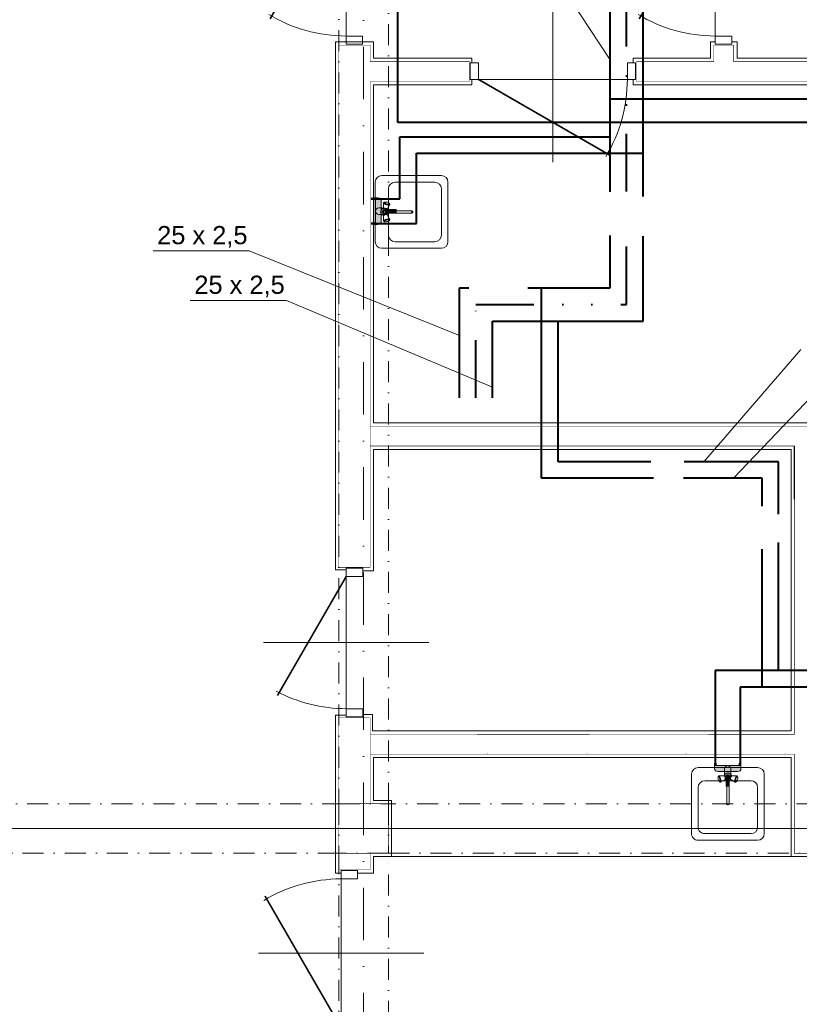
# Model space of a CAD drawing. Extents: x 4615668 to 9294084, y 16339 to 10688993.
# Tile 236 of 256: x 4725175 to 4725646, y 5339726 to 5340322. Entities that reach past the tile are written whole.
import ezdxf
from ezdxf.enums import TextEntityAlignment as Align
from ezdxf.lldxf.tags import DXFTag

# ---------------------------------------------------------------- set-up
doc = ezdxf.new("R2010")
doc.units = 0
doc.header["$MEASUREMENT"] = 0
doc.linetypes.add('DASHDOT', pattern=[25.4, 12.7, -6.35, 0, -6.35])
doc.linetypes.add('DIVIDE', pattern=[1.25, 0.5, -0.25, 0, -0.25, 0, -0.25])
for name, color, linetype, lineweight in [('_T_w-k_Tr_cwc', 31, 'DIVIDE', 40), ('_T_w-k_Tr_cwu', 20, 'DASHDOT', 40), ('_T_w-k_Tr_zw', 150, 'Continuous', 40), ('Osie', 175, 'DASHDOT', 9), ('Wymiar', 7, 'Continuous', 9), ('WYPOSAŻENIE', 223, 'Continuous', 9)]:
    doc.layers.add(name, color=color, linetype=linetype, lineweight=lineweight)
doc.layers.add('IS_Działka (Widok 2D i 3D)', color=7, linetype='Continuous', lineweight=5, true_color=0x000000)
doc.layers.add('IS_Odbiornik2', color=7, linetype='Continuous', lineweight=5, true_color=0x000000)
doc.layers.add('MURY', color=7, linetype='Continuous')
doc.layers.add('STOLARKA', color=4, linetype='Continuous')
doc.styles.add('Arial_____', font='arial.ttf')
tags = doc.linetypes.add('DASH', pattern=[15, 10, -5]).pattern_tags.tags
tags[6:7] = [DXFTag(74, 4), DXFTag(75, 0), DXFTag(340, '0'), DXFTag(46, 0.0), DXFTag(50, 0.0), DXFTag(44, 0.0), DXFTag(45, 0.0)]
tags[4:5] = [DXFTag(74, 4), DXFTag(75, 0), DXFTag(340, '0'), DXFTag(46, 0.0), DXFTag(50, 0.0), DXFTag(44, 0.0), DXFTag(45, 0.0)]

# ---------------------------------------------------------------- blocks, each defined once
blk = doc.blocks.new('G$C61CBF25F')
at = {"layer": 'Osie', "lineweight": 0, "ltscale": 2.5}
for p, q in [((855, 0), (855, 1880)), ((1525, 640), (-5, 640))]:
    blk.add_line(p, q, dxfattribs=at)
blk = doc.blocks.new('G$C8361AC1F')
at = {"layer": 'STOLARKA', "color": 252, "linetype": 'Continuous', "lineweight": 0}
for p, q in [((50, 100), (50, 0)), ((5, 50), (95, 50))]:
    blk.add_line(p, q, dxfattribs=at)
at = {"layer": 'STOLARKA', "color": 252, "linetype": 'Continuous', "lineweight": 0, "const_width": 1}
blk.add_lwpolyline([(95, 50), (15.33, 96)], dxfattribs=at)
at = {"layer": 'STOLARKA', "color": 252, "linetype": 'Continuous', "lineweight": 0}
for points in [[(5, 40), (5, 50), (0, 50), (0, 40)], [(95, 40), (95, 50), (100, 50), (100, 40)]]:
    blk.add_lwpolyline(points, close=True, dxfattribs=at)
blk.add_arc((95, 50), 90, 148.72666, 180, dxfattribs=at)
blk = doc.blocks.new('G$CF45FC2ED')
at = {"layer": 'STOLARKA', "color": 252, "linetype": 'Continuous', "lineweight": 0}
for p, q in [((45, 100), (45, 0)), ((85, 50), (5, 50))]:
    blk.add_line(p, q, dxfattribs=at)
at = {"layer": 'STOLARKA', "color": 252, "linetype": 'Continuous', "lineweight": 0, "const_width": 1}
blk.add_lwpolyline([(5, 50), (77.06, 91.6)], dxfattribs=at)
at = {"layer": 'STOLARKA', "color": 252, "linetype": 'Continuous', "lineweight": 0}
for points in [[(5, 40), (5, 50), (0, 50), (0, 40)], [(85, 40), (85, 50), (90, 50), (90, 40)]]:
    blk.add_lwpolyline(points, close=True, dxfattribs=at)
blk.add_arc((-5, 50), 90, 0, 28.08979, dxfattribs=at)
blk = doc.blocks.new('G$C6E969633')
at = {"layer": 'MURY', "ltscale": 40}
blk.add_line((1157.18, 839.26), (1157.18, 871.39), dxfattribs=at)
at = {"layer": 'MURY', "linetype": 'DASH', "lineweight": 0}
for p, q in [((911.68, 685), (911.68, 685.12)), ((971.68, 685), (971.68, 685.12)), ((1031.68, 685), (1031.68, 685.12)), ((1091.68, 685), (1091.68, 685.12)), ((1151.68, 685), (1151.68, 685.12)), ((1157.19, 670.06), (1157.18, 670.06))]:
    blk.add_line(p, q, dxfattribs=at)
at = {"layer": 'MURY', "lineweight": 0, "ltscale": 5}
blk.add_line((1566.68, 640), (246.53, 640), dxfattribs=at)
at = {"layer": 'MURY', "lineweight": 0, "ltscale": 40}
blk.add_line((1155.18, 623), (913.61, 623), dxfattribs=at)
at = {"layer": 'MURY', "linetype": 'DASHDOT', "lineweight": 0}
for points in [[(881.68, 655), (911.68, 655), (911.68, 1225), (881.68, 1225)], [(881.68, 625), (361.68, 625), (361.68, 655), (881.68, 655)], [(911.68, 625), (1451.68, 625), (1451.68, 655), (911.68, 655)], [(881.68, 115), (911.68, 115), (911.68, 625), (881.68, 625)]]:
    blk.add_lwpolyline(points, close=True, dxfattribs=at)
at = {"layer": 'MURY', "lineweight": 0, "ltscale": 40}
for points in [[(896.11, 1116), (879.68, 1116), (879.68, 796.59), (886.18, 796.59)], [(962.11, 1106), (902.68, 1106), (902.68, 1116), (896.11, 1116)], [(1109.35, 1116), (1106.52, 1116), (1106.52, 1106), (1059.68, 1106)], [(1475.68, 1117.25), (1449.68, 1117.25), (1449.68, 1106), (1122.52, 1106), (1122.52, 1116), (1119.35, 1116)], [(962.11, 1106), (962.11, 1103.23)], [(1059.68, 1106), (1059.68, 1103.23)], [(962.11, 1093.23), (962.11, 1090), (902.68, 1090), (902.68, 885.39), (1449.68, 885.39), (1449.68, 990.35), (1475.68, 990.35)], [(1059.68, 1093.23), (1059.68, 1090), (1449.68, 1090), (1449.68, 1076.33), (1475.7, 1076.33)], [(896.18, 709), (902.11, 709), (902.11, 699), (1155.18, 699), (1155.18, 869.39), (902.68, 869.39), (902.68, 796), (896.18, 796)], [(883.02, 613), (879.68, 613), (879.68, 708.5), (886.18, 708.5)], [(1199.28, 625.83), (1199.28, 623), (1155.18, 623), (1155.18, 683), (902.61, 683), (902.61, 657), (913.61, 657), (913.61, 623), (902.68, 623), (902.68, 613), (893.02, 613)]]:
    blk.add_lwpolyline(points, dxfattribs=at)
at = {"layer": 'MURY', "ltscale": 40}
blk.add_lwpolyline([(900.68, 696.63, 0.3, 0.3, 0), (1157.18, 697, 0.3, 0.3, 0), (1157.18, 871.39, 0.3, 0.3, 0), (900.68, 871.39, 0.3, 0.3, 0), (900.68, 798, 0.3, 0.3, 0), (881.68, 798, 0.3, 0.3, 0), (881.68, 1114, 0.3, 0.3, 0), (900.68, 1114, 0.3, 0.3, 0), (900.68, 1104, 0.3, 0.3, 0), (960.68, 1104, 0.3, 0.3, 0), (960.68, 1092, 0.3, 0.3, 0), (900.68, 1092, 0.3, 0.3, 0), (900.68, 797.93, 0.3, 0, 0)], format="xyseb", dxfattribs=at)
at = {"layer": 'MURY', "ltscale": 40, "const_width": 0.3}
for points in [[(1451.68, 1104), (1120.52, 1104), (1120.52, 1114), (1108.52, 1114), (1108.52, 1104), (1061.68, 1104), (1061.68, 1092), (1451.68, 1092)], [(1481.68, 988.35), (1451.75, 988.35), (1451.68, 883.39), (900.68, 883.39), (900.68, 1092)], [(900.68, 685), (1157.18, 685), (1157.18, 625), (1197.28, 625)], [(900.68, 707), (881.68, 707), (881.68, 655), (900.68, 655), (900.68, 707)], [(900.68, 625), (900.68, 615), (881.68, 615), (881.68, 625)]]:
    blk.add_lwpolyline(points, dxfattribs=at)
blk.add_lwpolyline([(881.68, 625), (911.68, 625), (911.68, 655), (881.68, 655)], close=True, dxfattribs=at)
at = {"layer": 'MURY', "lineweight": 0, "ltscale": 40}
blk.add_blockref('G$C61CBF25F', (41.68, 0), dxfattribs=at)
at = {"layer": 'MURY', "color": 251, "lineweight": 0, "ltscale": 40}
for p, rotation in [((936.11, 1114.5), 90.00000000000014), ((1159.35, 1114.5), 89.9999999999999), ((1061.18, 1143.23), 180)]:
    blk.add_blockref('G$C8361AC1F', p, dxfattribs=dict(at, rotation=rotation))
at = {"layer": 'MURY', "color": 251, "lineweight": 0, "ltscale": 40, "xscale": -1}
for name, p, rotation in [('G$CF45FC2ED', (936.18, 797.5), 89.99999999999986), ('G$C8361AC1F', (933.02, 614.5), 89.9999999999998)]:
    blk.add_blockref(name, p, dxfattribs=dict(at, rotation=rotation))
blk = doc.blocks.new('SINK_1BOWL_65_10')
at = {"color": 0, "linetype": 'Continuous'}
for p, q in [((50, 55), (5, 55)), ((0, 50), (0, 5)), ((45, 45), (10, 45)), ((20.02, 47.67), (20.01, 47.21)), ((20.01, 47.21), (20.07, 46.65)), ((20.12, 47.99), (20.02, 47.67)), ((20.07, 46.65), (20.2, 46.04)), ((20.41, 48.56), (20.12, 47.99)), ((20.28, 48.13), (20.12, 47.99)), ((20.2, 46.04), (20.39, 45.45)), ((20.49, 48.09), (20.28, 48.13)), ((20.39, 45.45), (20.62, 44.94)), ((20.61, 48.74), (20.41, 48.56)), ((20.73, 47.86), (20.49, 48.09)), ((24.54, 48.76), (20.61, 48.74)), ((20.87, 48.68), (20.61, 48.74)), ((20.62, 44.94), (20.86, 44.55)), ((20.97, 47.47), (20.73, 47.86)), ((21.17, 48.4), (20.87, 48.68)), ((21.2, 46.95), (20.97, 47.47)), ((21.48, 47.91), (21.17, 48.4)), ((21.39, 46.36), (21.2, 46.95)), ((21.52, 45.76), (21.39, 46.36)), ((21.47, 44.42), (21.56, 44.73)), ((21.76, 47.26), (21.48, 47.91)), ((21.58, 45.2), (21.52, 45.76)), ((21.56, 44.73), (21.58, 45.2)), ((22, 46.53), (21.76, 47.26)), ((25.32, 45.86), (21.9, 43.91)), ((22.16, 45.77), (22, 46.53)), ((22.24, 45.07), (22.16, 45.77)), ((22.22, 44.49), (22.24, 45.07)), ((24.7, 48.73), (24.54, 48.76)), ((24.88, 48.55), (24.7, 48.73)), ((24.84, 48.87), (24.8, 48.63)), ((25.23, 49.65), (24.84, 48.87)), ((25.63, 48.74), (24.88, 48.54)), ((25.06, 48.26), (24.88, 48.55)), ((25.23, 47.87), (25.06, 48.26)), ((25.85, 50.27), (25.23, 49.65)), ((25.38, 47.43), (25.23, 47.87)), ((25.32, 45.86), (25.44, 45.97)), ((25.47, 46.98), (25.38, 47.43)), ((25.44, 45.97), (25.51, 46.21)), ((25.52, 46.56), (25.47, 46.98)), ((25.48, 46.11), (25.85, 45.73)), ((25.51, 46.21), (25.52, 46.56)), ((26.25, 46.42), (25.51, 46.22)), ((26.63, 50.66), (25.85, 50.27)), ((25.85, 45.73), (26.63, 45.34)), ((26.29, 48.88), (26, 48)), ((26, 48), (26.29, 47.12)), ((27.04, 49.43), (26.29, 48.88)), ((26.29, 47.12), (26.65, 46.85)), ((26.69, 48.59), (26.5, 48)), ((26.5, 48), (26.65, 47.54)), ((27.5, 50.8), (26.63, 50.66)), ((26.63, 45.34), (26.65, 45.33)), ((26.81, 48.5), (26.65, 48)), ((26.65, 48), (26.65, 27.99)), ((27.19, 48.95), (26.69, 48.59)), ((27.24, 48.81), (26.81, 48.5)), ((27.96, 49.43), (27.04, 49.43)), ((27.81, 48.95), (27.19, 48.95)), ((27.76, 48.81), (27.24, 48.81)), ((28.37, 50.66), (27.5, 50.8)), ((28.19, 48.5), (27.76, 48.81)), ((28.31, 48.59), (27.81, 48.95)), ((28.71, 48.88), (27.96, 49.43)), ((28.35, 48), (28.19, 48.5)), ((28.5, 48), (28.31, 48.59)), ((28.35, 47.54), (28.5, 48)), ((28.35, 48), (28.35, 27.99)), ((28.35, 46.85), (28.71, 47.12)), ((28.35, 45.33), (28.37, 45.34)), ((29.15, 50.27), (28.37, 50.66)), ((28.37, 45.34), (29.15, 45.73)), ((29, 48), (28.71, 48.88)), ((28.71, 47.12), (29, 48)), ((28.75, 46.42), (29.49, 46.22)), ((29.77, 49.65), (29.15, 50.27)), ((29.15, 45.73), (29.52, 46.11)), ((29.37, 48.74), (30.12, 48.54)), ((29.53, 46.98), (29.48, 46.56)), ((29.48, 46.56), (29.49, 46.21)), ((29.49, 46.21), (29.56, 45.97)), ((29.62, 47.43), (29.53, 46.98)), ((29.56, 45.97), (29.68, 45.86)), ((29.77, 47.87), (29.62, 47.43)), ((29.68, 45.86), (33.1, 43.91)), ((30.16, 48.87), (29.77, 49.65)), ((29.94, 48.26), (29.77, 47.87)), ((30.12, 48.55), (29.94, 48.26)), ((30.3, 48.73), (30.12, 48.55)), ((30.2, 48.63), (30.16, 48.87)), ((30.46, 48.76), (30.3, 48.73)), ((30.46, 48.76), (34.39, 48.74)), ((32.84, 45.77), (32.76, 45.07)), ((32.76, 45.07), (32.78, 44.49)), ((33, 46.53), (32.84, 45.77)), ((33.24, 47.26), (33, 46.53)), ((33.52, 47.91), (33.24, 47.26)), ((33.48, 45.76), (33.42, 45.2)), ((33.42, 45.2), (33.44, 44.73)), ((33.44, 44.73), (33.53, 44.42)), ((33.61, 46.36), (33.48, 45.76)), ((33.83, 48.4), (33.52, 47.91)), ((33.8, 46.95), (33.61, 46.36)), ((34.03, 47.47), (33.8, 46.95)), ((34.13, 48.68), (33.83, 48.4)), ((34.27, 47.86), (34.03, 47.47)), ((34.39, 48.74), (34.13, 48.68)), ((34.14, 44.55), (34.38, 44.94)), ((34.51, 48.09), (34.27, 47.86)), ((34.38, 44.94), (34.61, 45.45)), ((34.59, 48.56), (34.39, 48.74)), ((34.72, 48.13), (34.51, 48.09)), ((34.59, 48.56), (34.88, 47.99)), ((34.61, 45.45), (34.8, 46.04)), ((34.88, 47.99), (34.72, 48.13)), ((34.8, 46.04), (34.93, 46.65)), ((34.98, 47.67), (34.88, 47.99)), ((34.93, 46.65), (34.99, 47.21)), ((34.99, 47.21), (34.98, 47.67)), ((55, 5), (55, 50)), ((5, 40), (5, 10)), ((20.86, 44.55), (21.1, 44.32)), ((21.1, 44.32), (21.31, 44.27)), ((21.64, 43.97), (21.1, 44.32)), ((21.31, 44.27), (21.47, 44.42)), ((21.64, 43.97), (21.9, 43.91)), ((21.9, 43.91), (22.1, 44.09)), ((22.1, 44.09), (22.22, 44.49)), ((32.78, 44.49), (32.9, 44.09)), ((32.9, 44.09), (33.1, 43.91)), ((33.1, 43.91), (33.36, 43.97)), ((33.36, 43.97), (33.9, 44.32)), ((33.53, 44.42), (33.69, 44.27)), ((33.69, 44.27), (33.9, 44.32)), ((33.9, 44.32), (34.14, 44.55)), ((50, 10), (50, 40)), ((26.45, 27.99), (26.65, 28.56)), ((26.65, 27.42), (26.45, 27.99)), ((26.81, 27.53), (26.65, 27.99)), ((27.18, 27.06), (26.65, 27.42)), ((26.65, 27.42), (26.81, 26.98)), ((27.24, 27.24), (26.81, 27.53)), ((27.24, 26.69), (26.81, 26.98)), ((27.82, 27.06), (27.18, 27.06)), ((27.76, 27.24), (27.24, 27.24)), ((27.76, 26.69), (27.24, 26.69)), ((28.19, 27.53), (27.76, 27.24)), ((28.19, 26.98), (27.76, 26.69)), ((28.35, 27.42), (27.82, 27.06)), ((28.35, 27.99), (28.19, 27.53)), ((28.35, 27.42), (28.19, 26.98)), ((28.35, 28.56), (28.55, 27.99)), ((28.55, 27.99), (28.35, 27.42)), ((5, 0), (50, 0)), ((5, 0), (5, 0)), ((10, 5), (45, 5)), ((10, 5), (10, 5))]:
    blk.add_line(p, q, dxfattribs=at)
for centre, start, end in [((5, 50), 90, 180), ((50, 50), 0, 90), ((10, 40), 90, 180), ((45, 40), 0, 90), ((10, 10), 180, 270), ((45, 10), 270, 0), ((5, 5), 180, 270), ((50, 5), 270, 0)]:
    blk.add_arc(centre, 5, start, end, dxfattribs=at)
blk = doc.blocks.new('G$CFC3014FB')
at = {"layer": 'WYPOSAŻENIE', "ltscale": 40, "xscale": 0.8, "yscale": 0.8, "zscale": 0.8}
for p, rotation in [((45.09, 358.16), 90), ((192.37, 0), 359.9999999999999)]:
    blk.add_blockref('SINK_1BOWL_65_10', p, dxfattribs=dict(at, rotation=rotation))
blk = doc.blocks.new('4_SANInstalationLeafType_BateriaCzerpalna_33a3f624-7df7-4a8a-bb20-fb8874f6f32e_ExportItemXref')
at = {"layer": 'IS_Odbiornik2', "lineweight": 50, "true_color": 0xffffff, "transparency": 33554687}
for points in [[(-0.08, 0.055), (-0.07, 0.055), (-0.07, 0.07), (-0.08, 0.07)], [(0.07, 0.055), (0.08, 0.055), (0.08, 0.07), (0.07, 0.07)], [(-0.01, -0.07), (0.01, -0.07), (0.01, -0.005), (-0.01, -0.005)]]:
    blk.add_hatch(color=7, dxfattribs=at).paths.add_polyline_path(points)
h = blk.add_hatch(color=7, dxfattribs=at)
edge = h.paths.add_edge_path(flags=0)
edge.add_spline(control_points=[(-0.08, 0.04), (-0.08, 0.025), (-0.07, 0.02), (-0.06, 0.02), (-0.03, 0.02), (0.03, 0.02), (0.06, 0.02), (0.075, 0.02), (0.08, 0.025), (0.08, 0.04), (0.08, 0.05), (0.08, 0.055), (0.08, 0.055), (0.045, 0.055), (-0.045, 0.055), (-0.08, 0.055), (-0.08, 0.055), (-0.08, 0.05), (-0.08, 0.04)], knot_values=[-6, -6, -6, -6, -5, -5, -5, -4, -4, -4, -3, -3, -3, -2, -2, -2, -1, -1, -1, 0, 0, 0, 0], weights=[1, 1, 1, 1, 1, 1, 1, 1, 1, 1, 1, 1, 1, 1, 1, 1, 1, 1, 1], degree=3, periodic=0)
h = blk.add_hatch(color=7, dxfattribs=at)
edge = h.paths.add_edge_path(flags=0)
edge.add_spline(control_points=[(0, 0.055), (-0.01, 0.055), (-0.02, 0.045), (-0.02, 0.035), (-0.02, 0.03), (-0.02, 0.02), (-0.02, 0.015), (-0.02, -0.01), (-0.01, -0.035), (0, -0.035), (0.01, -0.035), (0.02, -0.01), (0.02, 0.015), (0.02, 0.025), (0.02, 0.03), (0.02, 0.035), (0.02, 0.045), (0.01, 0.055), (0, 0.055)], knot_values=[-6, -6, -6, -6, -5, -5, -5, -4, -4, -4, -3, -3, -3, -2, -2, -2, -1, -1, -1, 0, 0, 0, 0], weights=[1, 1, 1, 1, 1, 1, 1, 1, 1, 1, 1, 1, 1, 1, 1, 1, 1, 1, 1], degree=3, periodic=0)
at = {"layer": 'IS_Odbiornik2', "lineweight": -2, "extrusion": (0, 0, -1)}
for points in [[(0.08, 0.055), (0.08, 0.07), (0.07, 0.07), (0.07, 0.055)], [(-0.07, 0.055), (-0.07, 0.07), (-0.08, 0.07), (-0.08, 0.055)]]:
    blk.add_lwpolyline(points, close=True, dxfattribs=at)
at = {"layer": 'IS_Odbiornik2', "lineweight": -2}
blk.add_lwpolyline([(-0.01, -0.07), (0.01, -0.07), (0.01, -0.005), (-0.01, -0.005)], close=True, dxfattribs=at)
for points in [[(-0.08, 0.04), (-0.08, 0.05), (-0.08, 0.055), (-0.08, 0.055), (-0.045, 0.055), (0.045, 0.055), (0.08, 0.055), (0.08, 0.055), (0.08, 0.05), (0.08, 0.04), (0.08, 0.025), (0.075, 0.02), (0.06, 0.02), (0.03, 0.02), (-0.03, 0.02), (-0.06, 0.02), (-0.07, 0.02), (-0.08, 0.025), (-0.08, 0.04)], [(0, 0.055), (0.01, 0.055), (0.02, 0.045), (0.02, 0.035), (0.02, 0.03), (0.02, 0.025), (0.02, 0.015), (0.02, -0.01), (0.01, -0.035), (0, -0.035), (-0.01, -0.035), (-0.02, -0.01), (-0.02, 0.015), (-0.02, 0.02), (-0.02, 0.03), (-0.02, 0.035), (-0.02, 0.045), (-0.01, 0.055), (0, 0.055)]]:
    blk.add_open_spline(points, degree=3, knots=[0, 0, 0, 0, 1, 1, 1, 2, 2, 2, 3, 3, 3, 4, 4, 4, 5, 5, 5, 6, 6, 6, 6], dxfattribs=at)
blk = doc.blocks.new('G$CB19A1CD5')
at = {"layer": '_T_w-k_Tr_cwc', "ltscale": 70}
for p, q in [((286.39, 359.88), (286.39, 567.58)), ((286.39, 291.53), (286.39, 332.09)), ((195.3, 291.53), (286.39, 291.53)), ((195.3, 291.53), (195.3, 291.53)), ((195.3, 235.04), (195.3, 291.53)), ((195.3, 235.04), (195.3, 235.04))]:
    blk.add_line(p, q, dxfattribs=at)
at = {"layer": '_T_w-k_Tr_cwu', "ltscale": 70}
for p, q in [((296.39, 383.06), (296.39, 571.79)), ((159.27, 383.06), (296.39, 383.06)), ((159.27, 340.47), (159.27, 383.06)), ((296.39, 356.92), (296.39, 383.06)), ((132, 340.47), (159.27, 340.47)), ((133, 340.47), (132, 340.47)), ((132, 340.47), (132, 340.47)), ((296.39, 281.53), (296.39, 332.95)), ((205.3, 281.53), (245.02, 281.53)), ((205.3, 235.04), (205.3, 281.53)), ((205.3, 281.53), (205.3, 281.53)), ((245.02, 196.36), (245.02, 281.53)), ((245.02, 281.53), (296.39, 281.53)), ((205.3, 235.04), (205.3, 235.04)), ((301.13, 196.36), (245.02, 196.36)), ((378.28, 196.36), (321.24, 196.36)), ((378.28, 164.64), (378.28, 196.36)), ((378.28, 70.05), (378.28, 147.44)), ((378.28, 70.05), (340.01, 70.05)), ((340.01, 70.05), (340.01, 70.05)), ((340.01, 70.05), (340.01, 14)), ((427.02, 70.05), (378.28, 70.05))]:
    blk.add_line(p, q, dxfattribs=at)
at = {"layer": '_T_w-k_Tr_zw', "linetype": 'DASHDOT', "ltscale": 100}
for p, q in [((148.09, 401.73), (148.09, 672.36)), ((662.63, 401.73), (148.09, 401.73))]:
    blk.add_line(p, q, dxfattribs=at)
at = {"layer": '_T_w-k_Tr_zw'}
for p, q in [((276.39, 415.83), (276.39, 567.58)), ((276.39, 393.06), (276.39, 415.83)), ((662.63, 415.83), (276.39, 415.83)), ((149.27, 393.06), (276.39, 393.06)), ((149.27, 355.47), (149.27, 393.06)), ((276.39, 359.75), (276.39, 393.06)), ((132, 355.47), (149.27, 355.47)), ((133, 355.47), (132, 355.47)), ((132, 355.47), (132, 355.47)), ((276.39, 301.53), (276.39, 333.31)), ((185.3, 301.53), (191.05, 301.53)), ((185.3, 301.53), (185.3, 301.53)), ((185.3, 235.04), (185.3, 301.53)), ((226.65, 301.53), (235.02, 301.53)), ((235.02, 186.36), (235.02, 301.53)), ((235.02, 301.53), (276.39, 301.53)), ((185.3, 235.04), (185.3, 235.04)), ((302.62, 186.36), (235.02, 186.36)), ((368.28, 186.36), (320.74, 186.36)), ((368.28, 169.51), (368.28, 186.36)), ((368.28, 60.05), (368.28, 143.45)), ((368.28, 60.05), (355.01, 60.05)), ((355.01, 60.05), (355.01, 14)), ((355.01, 60.05), (355.01, 60.05)), ((417.02, 60.05), (368.28, 60.05))]:
    blk.add_line(p, q, dxfattribs=at)
at = {"layer": 'IS_Działka (Widok 2D i 3D)', "color": 6}
for p, q in [((276.39, 439.65), (250.66, 478.82)), ((0, 324), (58.15, 324)), ((185.3, 272.77), (58.15, 324)), ((22.47, 293.98), (80.62, 293.98)), ((205.3, 241.51), (80.62, 293.98)), ((333.17, 196.36), (391.66, 264.22)), ((351.03, 186.36), (398.53, 236.36))]:
    blk.add_line(p, q, dxfattribs=at)
at = {"layer": 'IS_Odbiornik2', "xscale": 100, "yscale": 100, "zscale": 100, "rotation": 90}
blk.add_blockref('4_SANInstalationLeafType_BateriaCzerpalna_33a3f624-7df7-4a8a-bb20-fb8874f6f32e_ExportItemXref', (140, 347.97), dxfattribs=at)
at = {"layer": 'IS_Odbiornik2', "xscale": 100, "yscale": 100, "zscale": 100}
blk.add_blockref('4_SANInstalationLeafType_BateriaCzerpalna_33a3f624-7df7-4a8a-bb20-fb8874f6f32e_ExportItemXref', (347.51, 7), dxfattribs=at)
at = {"layer": 'IS_Działka (Widok 2D i 3D)', "color": 6, "style": 'Arial_____'}
for p in [(2.5, 339), (24.97, 308.98)]:
    blk.add_text('25 x 2,5', height=11, dxfattribs=at).set_placement(p, align=Align.TOP_LEFT)

msp = doc.modelspace()

# ---------------------------------------------------------------- block references
msp.add_blockref('G$CB19A1CD5', (4725255.65, 5339858.08))
at = {"layer": 'Wymiar', "lineweight": 0, "ltscale": 40}
for name, p in [('G$C6E969633', (4724486.31, 5339192.56)), ('G$CFC3014FB', (4725388.93, 5339825.45))]:
    msp.add_blockref(name, p, dxfattribs=at)

doc.saveas('drawing.dxf')
